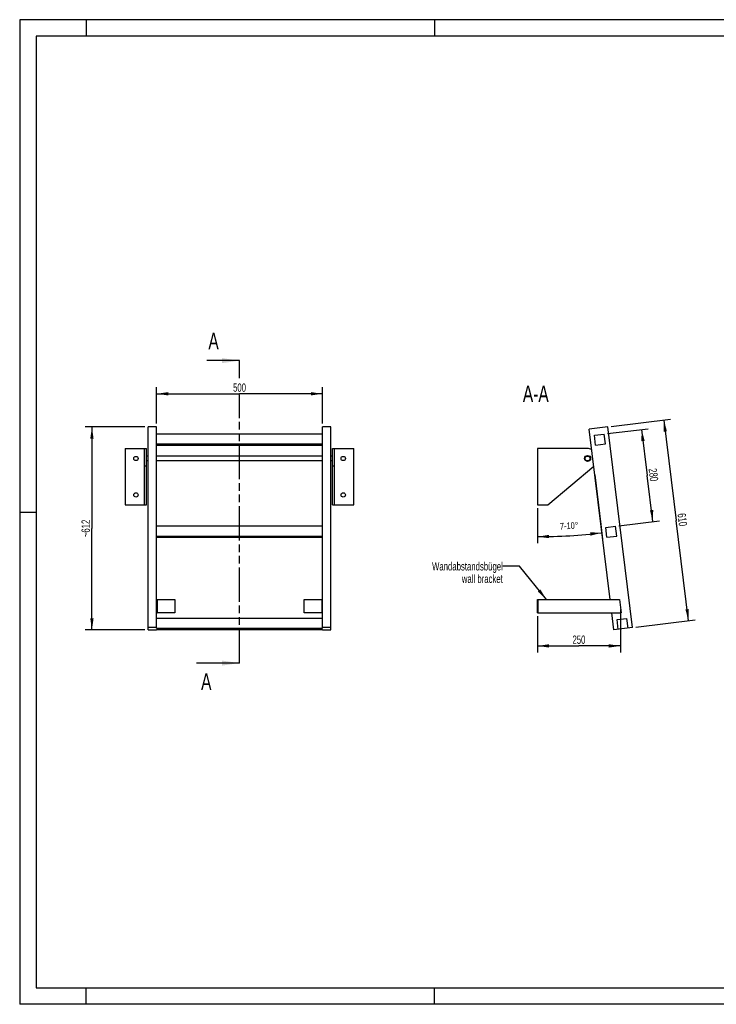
# Model space of a CAD drawing. Header units: millimetres. Extents: x 0 to 4200, y 0 to 2970.
# Tile 1 of 2: x 0 to 2100, y 0 to 2970. Entities that reach past the tile are written whole.
import ezdxf

# ---------------------------------------------------------------- set-up
doc = ezdxf.new("R2010")
doc.units = ezdxf.units.MM
doc.header["$LTSCALE"] = 231
doc.linetypes.add('PHANTOM', pattern=[0.8, 0.45, -0.05, 0.1, -0.05, 0.1, -0.05])
doc.layers.get('0').update_dxf_attribs({"linetype": 'CONTINUOUS'})
for name, color, linetype in [('005_AXIS', 7, 'CONTINUOUS'), ('050_DIMENSIONING', 7, 'CONTINUOUS'), ('053_NOTES', 7, 'CONTINUOUS'), ('HATCHING_BL0', 7, 'CONTINUOUS')]:
    doc.layers.add(name, color=color, linetype=linetype)
doc.styles.get("Standard").update_dxf_attribs({"font": 'txt', "width": 0.7})
doc.dimstyles.new('DIMSTYLE_1', dxfattribs={"dimtxt": 25, "dimasz": 35, "dimexe": 2, "dimexo": 1, "dimtad": 1, "dimdec": 1, "dimtxsty": 'Standard', "dimblk": '_FILLED', "dimblk1": '_FILLED', "dimblk2": '_FILLED', "dimcen": 0.09, "dimazin": 2, "dimtp": 0.8, "dimtm": 0.8, "dimtfac": 1, "dimtdec": 1, "dimtofl": 0, "dimtmove": 0, "dimatfit": 3, "dimldrblk": '_FILLED', "dimfxl": 1, "dimtolj": 1, "dimarcsym": 0})
doc.dimstyles.new('DIMSTYLE_2', dxfattribs={"dimtxt": 20, "dimasz": 35, "dimexe": 2, "dimexo": 1, "dimgap": 2, "dimtad": 1, "dimdec": 1, "dimtxsty": 'Standard', "dimblk": '_FILLED', "dimblk1": '_FILLED', "dimblk2": '_FILLED', "dimcen": 0.09, "dimazin": 2, "dimtp": 0.5, "dimtm": 0.5, "dimtfac": 1, "dimtdec": 1, "dimtofl": 0, "dimtmove": 0, "dimatfit": 3, "dimldrblk": '_FILLED', "dimfxl": 1, "dimtolj": 1, "dimarcsym": 0})
doc.dimstyles.new('DIMSTYLE_3', dxfattribs={"dimtxt": 25, "dimasz": 35, "dimexe": 2, "dimexo": 1, "dimtad": 1, "dimdec": 0, "dimtxsty": 'Standard', "dimblk": '_FILLED', "dimblk1": '_FILLED', "dimblk2": '_FILLED', "dimcen": 0.09, "dimazin": 2, "dimtp": 0.8, "dimtm": 0.8, "dimtfac": 1, "dimtdec": 0, "dimtofl": 0, "dimtmove": 0, "dimatfit": 3, "dimldrblk": '_FILLED', "dimfxl": 1, "dimtolj": 1, "dimarcsym": 0})
doc.dimstyles.new('DIMSTYLE_4', dxfattribs={"dimtxt": 25, "dimasz": 35, "dimexe": 2, "dimexo": 1, "dimtad": 1, "dimtxsty": 'Standard', "dimblk": '_FILLED', "dimblk1": '_FILLED', "dimblk2": '_FILLED', "dimcen": 0.09, "dimazin": 2, "dimtp": 0.5, "dimtm": 0.5, "dimtfac": 1, "dimtofl": 0, "dimtmove": 0, "dimatfit": 3, "dimldrblk": '_FILLED', "dimfxl": 1, "dimtolj": 1, "dimarcsym": 0})
doc.dimstyles.get("Standard").update_dxf_attribs({"dimtxt": 25, "dimasz": 35, "dimexe": 2, "dimexo": 1, "dimtad": 1, "dimtxsty": 'Standard', "dimblk": '_FILLED', "dimblk1": '_FILLED', "dimblk2": '_FILLED', "dimcen": 0.09, "dimazin": 2, "dimtol": 1, "dimtp": 0.01, "dimtm": 0.01, "dimtfac": 1, "dimtofl": 0, "dimtmove": 0, "dimatfit": 3, "dimldrblk": '_FILLED', "dimfxl": 1, "dimtolj": 1, "dimarcsym": 0})

# ---------------------------------------------------------------- blocks, each defined once
blk = doc.blocks.new('_FILLED')
at = {"color": 0, "linetype": 'ByBlock'}
blk.add_solid([(0, 0), (-1, 0.143), (-1, -0.143)], dxfattribs=at)
blk = doc.blocks.new('*D2')
at = {"layer": '050_DIMENSIONING', "color": 2, "linetype": 'Continuous', "transparency": 16777216}
for p, q in [((412.7, 1751.6), (412.7, 1861.6)), ((412.7, 1841.6), (662.7, 1841.6)), ((912.7, 1841.6), (662.7, 1841.6)), ((912.7, 1751.6), (912.7, 1861.6))]:
    blk.add_line(p, q, dxfattribs=at)
at = {"layer": '050_DIMENSIONING', "color": 2, "linetype": 'Continuous', "transparency": 16777216, "xscale": 35, "yscale": 35, "zscale": 35, "rotation": 180}
blk.add_blockref('_FILLED', (412.7, 1841.6), dxfattribs=at)
at = {"layer": '050_DIMENSIONING', "color": 2, "linetype": 'Continuous', "transparency": 16777216, "xscale": 35, "yscale": 35, "zscale": 35}
blk.add_blockref('_FILLED', (912.7, 1841.6), dxfattribs=at)
at = {"layer": '050_DIMENSIONING', "color": 2, "linetype": 'Continuous', "transparency": 16777216, "insert": (662.7, 1872.8), "char_height": 25, "width": 85.714, "attachment_point": 2, "line_spacing_factor": 0.9}
blk.add_mtext('500', dxfattribs=at)
blk = doc.blocks.new('*D3')
at = {"layer": '050_DIMENSIONING', "color": 2, "linetype": 'Continuous', "transparency": 16777216}
for p, q in [((1733.5, 1597.5), (1751.9, 1447.4)), ((1560.9, 1496.4), (1560.9, 1431.4)), ((1560.9, 1431.4), (1560.9, 1390.6)), ((1751.9, 1447.4), (1757.4, 1402.6))]:
    blk.add_line(p, q, dxfattribs=at)
for start, end in [(270, 273.5), (273.5, 277)]:
    blk.add_arc((1560.9, 3003.4), 1592.8, start, end, dxfattribs=at)
for points in [[(1595.8, 1416), (1560.9, 1410.6), (1595.9, 1406)], [(1720.8, 1413.6), (1755, 1422.5), (1719.7, 1423.6)]]:
    blk.add_solid(points, dxfattribs=at)
at = {"layer": '050_DIMENSIONING', "color": 2, "linetype": 'Continuous', "transparency": 16777216, "insert": (1655.7, 1453.5), "char_height": 20, "width": 105.714, "attachment_point": 2, "rotation": 3.5, "line_spacing_factor": 0.9}
blk.add_mtext('7-10\\fgdt;{\\W1.0;{\\fgdt;~}}', dxfattribs=at)
blk = doc.blocks.new('*D4')
at = {"layer": '050_DIMENSIONING', "color": 2, "linetype": 'Continuous', "transparency": 16777216}
for p, q in [((1783.2, 1742.8), (1961.8, 1764.7)), ((1942, 1762.3), (1979.2, 1459.6)), ((2016.3, 1156.8), (1979.2, 1459.6)), ((1857.5, 1137.3), (2036.2, 1159.3))]:
    blk.add_line(p, q, dxfattribs=at)
at = {"layer": '050_DIMENSIONING', "color": 2, "linetype": 'Continuous', "transparency": 16777216, "xscale": 35, "yscale": 35, "zscale": 35}
for p, rotation in [((1942, 1762.3), 97), ((2016.3, 1156.8), 277.0000000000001)]:
    blk.add_blockref('_FILLED', p, dxfattribs=dict(at, rotation=rotation))
at = {"layer": '050_DIMENSIONING', "color": 2, "linetype": 'Continuous', "transparency": 16777216, "insert": (2010.2, 1463.4), "char_height": 25, "width": 80.357, "attachment_point": 2, "rotation": 277, "line_spacing_factor": 0.9}
blk.add_mtext('610', dxfattribs=at)
blk = doc.blocks.new('*D5')
at = {"layer": '050_DIMENSIONING', "color": 2, "linetype": 'Continuous', "transparency": 16777216}
for p, q in [((377.7, 1741.6), (197.7, 1741.6)), ((217.7, 1741.6), (217.7, 1435.4)), ((217.7, 1129.2), (217.7, 1435.4)), ((377.7, 1129.2), (197.7, 1129.2))]:
    blk.add_line(p, q, dxfattribs=at)
at = {"layer": '050_DIMENSIONING', "color": 2, "linetype": 'Continuous', "transparency": 16777216, "xscale": 35, "yscale": 35, "zscale": 35}
for p, rotation in [((217.7, 1741.6), 90), ((217.7, 1129.2), 270)]:
    blk.add_blockref('_FILLED', p, dxfattribs=dict(at, rotation=rotation))
at = {"layer": '050_DIMENSIONING', "color": 2, "linetype": 'Continuous', "transparency": 16777216, "insert": (186.4, 1435.4), "char_height": 25, "width": 109.821, "attachment_point": 2, "rotation": 90, "line_spacing_factor": 0.9}
blk.add_mtext('~612', dxfattribs=at)
blk = doc.blocks.new('*D6')
at = {"layer": '050_DIMENSIONING', "color": 2, "linetype": 'Continuous', "transparency": 16777216}
for p, q in [((1810.9, 1191.1), (1810.9, 1061.1)), ((1560.9, 1171.1), (1560.9, 1061.1)), ((1560.9, 1081.1), (1685.9, 1081.1)), ((1810.9, 1081.1), (1685.9, 1081.1))]:
    blk.add_line(p, q, dxfattribs=at)
at = {"layer": '050_DIMENSIONING', "color": 2, "linetype": 'Continuous', "transparency": 16777216, "xscale": 35, "yscale": 35, "zscale": 35, "rotation": 180}
blk.add_blockref('_FILLED', (1560.9, 1081.1), dxfattribs=at)
at = {"layer": '050_DIMENSIONING', "color": 2, "linetype": 'Continuous', "transparency": 16777216, "xscale": 35, "yscale": 35, "zscale": 35}
blk.add_blockref('_FILLED', (1810.9, 1081.1), dxfattribs=at)
at = {"layer": '050_DIMENSIONING', "color": 2, "linetype": 'Continuous', "transparency": 16777216, "insert": (1685.9, 1112.4), "char_height": 25, "width": 111.964, "attachment_point": 2, "line_spacing_factor": 0.9}
blk.add_mtext('250 \\P ', dxfattribs=at)
blk = doc.blocks.new('*D7')
at = {"layer": '050_DIMENSIONING', "color": 2, "linetype": 'Continuous', "transparency": 16777216}
for p, q in [((1772.2, 1721.3), (1894.8, 1736.3)), ((1874.9, 1733.9), (1892, 1595)), ((1909.1, 1456), (1892, 1595)), ((1806.3, 1443.4), (1928.9, 1458.4))]:
    blk.add_line(p, q, dxfattribs=at)
at = {"layer": '050_DIMENSIONING', "color": 2, "linetype": 'Continuous', "transparency": 16777216, "xscale": 35, "yscale": 35, "zscale": 35}
for p, rotation in [((1874.9, 1733.9), 97), ((1909.1, 1456), 277.0000000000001)]:
    blk.add_blockref('_FILLED', p, dxfattribs=dict(at, rotation=rotation))
at = {"layer": '050_DIMENSIONING', "color": 2, "linetype": 'Continuous', "transparency": 16777216, "insert": (1923, 1598.8), "char_height": 25, "width": 88.393, "attachment_point": 2, "rotation": 277, "line_spacing_factor": 0.9}
blk.add_mtext('280', dxfattribs=at)
blk = doc.blocks.new('XSEC_FILLED')
at = {"color": 0, "linetype": 'ByBlock'}
blk.add_solid([(0, 0), (-1, 0.143), (-1, -0.143)], dxfattribs=at)
blk = doc.blocks.new('HATCHING_BL0', base_point=(597.8, 1487))
at = {"layer": 'HATCHING_BL0', "color": 7, "linetype": 'PHANTOM'}
for p, q in [((662.7, 1888.9), (662.7, 1941.6)), ((662.7, 1029.2), (662.7, 1838.6))]:
    blk.add_line(p, q, dxfattribs=at)
at = {"layer": 'HATCHING_BL0', "color": 7, "linetype": 'Continuous', "char_height": 50, "width": 64.286, "attachment_point": 1, "line_spacing_factor": 0.9}
for insert in [(568.8, 2025.7), (546.8, 998.4)]:
    blk.add_mtext('A', dxfattribs=dict(at, insert=insert))
at = {"layer": 'HATCHING_BL0', "color": 7, "linetype": 'Continuous'}
for points in [[(662.7, 1941.6), (564.2, 1941.6)], [(662.7, 1029.2), (532.9, 1029.2)]]:
    blk.add_leader(points, dimstyle='Standard', override={"dimasz": 52.5, "dimtad": 0, "dimldrblk": 'XSEC_FILLED'}, dxfattribs=at)

msp = doc.modelspace()

# ---------------------------------------------------------------- hatches: boundary and pattern name
at = {"linetype": 'Continuous'}
h = msp.add_hatch(dxfattribs=at)
h.set_pattern_fill('ANSI31', color=2, angle=90, style=0, pattern_type=2)
h.set_pattern_definition([(135, (1560.9, 1591.4), (-239.88, -239.88), [])])
edge = h.paths.add_edge_path()
edge.add_line((1834.192, 1134.475), (1804.415, 1130.819))
edge.add_line((1804.415, 1130.819), (1800.759, 1160.595))
edge.add_line((1800.759, 1160.595), (1830.535, 1164.251))
edge.add_line((1834.192, 1134.475), (1830.535, 1164.251))
edge = h.paths.add_edge_path()
edge.add_line((1736.168, 1686.644), (1732.512, 1716.421))
edge.add_line((1732.512, 1716.421), (1762.289, 1720.077))
edge.add_line((1765.945, 1690.301), (1762.289, 1720.077))
edge.add_line((1736.168, 1686.644), (1765.945, 1690.301))
edge = h.paths.add_edge_path()
edge.add_line((1770.292, 1408.732), (1766.636, 1438.508))
edge.add_line((1766.636, 1438.508), (1796.412, 1442.164))
edge.add_line((1800.068, 1412.388), (1796.412, 1442.164))
edge.add_line((1770.292, 1408.732), (1800.068, 1412.388))
edge = h.paths.add_edge_path()
edge.add_arc((1711.894, 1646.386), 7.5, 0, 180)
edge.add_arc((1711.894, 1646.386), 7.5, -180, 0)

# ---------------------------------------------------------------- linework, layer by layer
at = {"color": 3, "linetype": 'Continuous'}
for p, q in [((0, 2970), (0, 0)), ((4200, 2970), (0, 2970)), ((200, 2970), (200, 2920)), ((1250, 2970), (1250, 2920)), ((0, 1485), (50, 1485)), ((200, 0), (200, 50)), ((1250, 0), (1250, 50)), ((4200, 0), (0, 0))]:
    msp.add_line(p, q, dxfattribs=at)
at = {"color": 5, "linetype": 'Continuous'}
for p, q in [((50, 2920), (50, 50)), ((4150, 2920), (50, 2920)), ((50, 50), (4150, 50))]:
    msp.add_line(p, q, dxfattribs=at)
at = {"color": 7, "linetype": 'Continuous'}
for p, q in [((387.7, 1129.173), (387.7, 1741.573)), ((412.7, 1741.573), (387.7, 1741.573)), ((412.7, 1134.475), (412.7, 1741.573)), ((912.7, 1134.475), (912.7, 1741.573)), ((937.7, 1741.573), (912.7, 1741.573)), ((937.7, 1129.173), (937.7, 1741.573)), ((1773.251, 1741.573), (1716.675, 1734.627)), ((1847.591, 1136.12), (1773.251, 1741.573)), ((912.7, 1720.077), (412.7, 1720.077)), ((1732.512, 1716.421), (1762.289, 1720.077)), ((1736.168, 1686.644), (1732.512, 1716.421)), ((1765.945, 1690.301), (1762.289, 1720.077)), ((317.7, 1676.386), (382.7, 1676.386)), ((376.7, 1506.386), (376.7, 1676.386)), ((382.7, 1506.386), (382.7, 1676.386)), ((412.7, 1690.301), (912.7, 1690.301)), ((412.7, 1686.644), (912.7, 1686.644)), ((942.7, 1676.386), (1007.7, 1676.386)), ((942.7, 1506.386), (942.7, 1676.386)), ((948.7, 1506.386), (948.7, 1676.386)), ((1711.894, 1676.386), (1560.894, 1676.386)), ((1736.168, 1686.644), (1765.945, 1690.301)), ((1592.51, 1506.386), (1730.411, 1622.758)), ((317.7, 1506.386), (382.7, 1506.386)), ((942.7, 1506.386), (1007.7, 1506.386)), ((1560.894, 1506.386), (1592.51, 1506.386)), ((912.7, 1442.164), (412.7, 1442.164)), ((1766.636, 1438.508), (1796.412, 1442.164)), ((1770.292, 1408.732), (1766.636, 1438.508)), ((1800.068, 1412.388), (1796.412, 1442.164)), ((412.7, 1412.388), (912.7, 1412.388)), ((412.7, 1408.732), (912.7, 1408.732)), ((1770.292, 1408.732), (1800.068, 1412.388)), ((414.7, 1221.138), (467.7, 1221.138)), ((467.7, 1221.138), (467.7, 1181.138)), ((857.7, 1221.138), (910.7, 1221.138)), ((857.7, 1181.138), (857.7, 1221.138)), ((1560.894, 1221.138), (1808.438, 1221.138)), ((1560.894, 1181.138), (1560.894, 1221.138)), ((1562.894, 1181.138), (1562.894, 1221.138)), ((912.7, 1164.251), (412.7, 1164.251)), ((467.7, 1181.138), (414.7, 1181.138)), ((910.7, 1181.138), (857.7, 1181.138)), ((1560.894, 1181.138), (1813.349, 1181.138)), ((1800.759, 1160.595), (1830.535, 1164.251)), ((1804.415, 1130.819), (1800.759, 1160.595)), ((1834.192, 1134.475), (1830.535, 1164.251)), ((412.7, 1136.12), (387.7, 1136.12)), ((387.7, 1129.173), (412.7, 1129.173)), ((412.7, 1134.475), (912.7, 1134.475)), ((412.7, 1130.819), (912.7, 1130.819)), ((412.7, 1129.173), (412.7, 1130.819)), ((937.7, 1136.12), (912.7, 1136.12)), ((912.7, 1130.819), (912.7, 1129.173)), ((912.7, 1129.173), (937.7, 1129.173)), ((1847.591, 1136.12), (1791.016, 1129.173))]:
    msp.add_line(p, q, dxfattribs=at)
at = {"color": 9, "linetype": 'Continuous'}
for p, q in [((382.7, 1623.459), (376.7, 1623.459)), ((948.7, 1623.459), (942.7, 1623.459))]:
    msp.add_line(p, q, dxfattribs=at)
at = {"color": 7, "linetype": 'Continuous'}
msp.add_circle((1711.894, 1646.386), 7.5, dxfattribs=at)
msp.add_arc((1711.894, 1646.386), 30, 65.885173, 90, dxfattribs=at)
at = {"layer": '005_AXIS', "color": 7, "linetype": 'Continuous'}
for p, q in [((1779.724, 1221.138), (1716.675, 1734.627)), ((317.7, 1676.386), (317.7, 1506.386)), ((1007.7, 1506.386), (1007.7, 1676.386)), ((1560.894, 1676.386), (1560.894, 1506.386)), ((387.7, 1653.886), (382.7, 1653.886)), ((387.7, 1638.886), (382.7, 1638.886)), ((912.7, 1653.886), (412.7, 1653.886)), ((912.7, 1638.886), (412.7, 1638.886)), ((942.7, 1653.886), (937.7, 1653.886)), ((942.7, 1638.886), (937.7, 1638.886)), ((412.7, 1221.138), (414.7, 1221.138)), ((414.7, 1221.138), (414.7, 1181.138)), ((912.7, 1221.138), (910.7, 1221.138)), ((910.7, 1221.138), (910.7, 1181.138)), ((1808.438, 1221.138), (1813.349, 1181.138)), ((412.7, 1181.138), (414.7, 1181.138)), ((912.7, 1181.138), (910.7, 1181.138)), ((1791.016, 1129.173), (1784.635, 1181.138))]:
    msp.add_line(p, q, dxfattribs=at)
for centre, radius in [((350.2, 1646.386), 6.5), ((975.2, 1646.386), 6.5), ((1711.894, 1646.386), 9.25), ((350.2, 1536.386), 6.5), ((975.2, 1536.386), 6.5)]:
    msp.add_circle(centre, radius, dxfattribs=at)

# ---------------------------------------------------------------- block references
at = {"layer": 'HATCHING_BL0'}
msp.add_blockref('HATCHING_BL0', (597.821, 1487.046), dxfattribs=at)

# ---------------------------------------------------------------- texts
at = {"layer": '053_NOTES', "color": 2, "linetype": 'Continuous', "attachment_point": 3, "line_spacing_factor": 0.9}
for s, insert, char_height, width in [('A-A', (1594.866, 1866.573), 50, 196.42857), ('Wandabstandsbügel\\Pwall bracket', (1456.438, 1333.638), 25, 472.67857)]:
    msp.add_mtext(s, dxfattribs=dict(at, insert=insert, char_height=char_height, width=width))

# ---------------------------------------------------------------- dimensions: what is measured, and where the dimension line sits
at = {"layer": '050_DIMENSIONING', "color": 2, "linetype": 'Continuous'}
dim = msp.add_linear_dim(base=(912.7, 1841.573), p1=(412.7, 1750.573), p2=(912.7, 1750.573), dimstyle='DIMSTYLE_1', dxfattribs=at)
dim.commit()
dim.dimension.update_dxf_attribs({"geometry": '*D2', "text_midpoint": (659.128, 1841.573), "dimtype": 160})
for base, p1, p2, dimstyle, picture, middle in [((1941.983, 1762.291), (1856.524, 1137.217), (1782.184, 1742.67), 'DIMSTYLE_1', '*D4', (1978.718, 1463.109)), ((1874.943, 1733.909), (1805.345, 1443.261), (1771.222, 1721.174), 'DIMSTYLE_4', '*D7', (1891.569, 1598.497))]:
    dim = msp.add_linear_dim(base=base, p1=p1, p2=p2, angle=97, dimstyle=dimstyle, dxfattribs=at)
    dim.commit()
    dim.dimension.update_dxf_attribs({"geometry": picture, "text_midpoint": middle, "dimtype": 160})
dim = msp.add_linear_dim(base=(217.7, 1129.173), p1=(378.7, 1741.573), p2=(378.7, 1129.173), angle=270, text='~<>', dimstyle='DIMSTYLE_3', dxfattribs=at)
dim.commit()
dim.dimension.update_dxf_attribs({"geometry": '*D5', "text_midpoint": (217.7, 1435.373), "dimtype": 160})
dim = msp.add_angular_dim_2l(base=(1658.129, 1413.58), line1=((1560.894, 1513.314), (1560.894, 1497.386)), line2=((1731.447, 1614.322), (1733.388, 1598.513)), text='7-10%%d', dimstyle='DIMSTYLE_2', dxfattribs=at)
dim.commit()
dim.dimension.update_dxf_attribs({"geometry": '*D3', "text_midpoint": (1658.129, 1413.58), "dimtype": 162})
dim = msp.add_linear_dim(base=(1810.894, 1081.138), p1=(1560.894, 1172.138), p2=(1810.894, 1192.138), text='<> \\P ', dimstyle='DIMSTYLE_4', dxfattribs=at)
dim.commit()
dim.dimension.update_dxf_attribs({"geometry": '*D6', "text_midpoint": (1677.144, 1081.138), "dimtype": 160})

# ---------------------------------------------------------------- leaders
at = {"layer": '053_NOTES', "color": 2, "linetype": 'Continuous', "annotation_type": 0, "has_hookline": 1, "hookline_direction": 1, "text_width": 289.088}
msp.add_leader([(1587.89, 1221.138), (1506.438, 1321.138), (1456.438, 1321.138)], dimstyle='Standard', override={"dimtad": 0}, dxfattribs=at)

doc.saveas('drawing.dxf')
